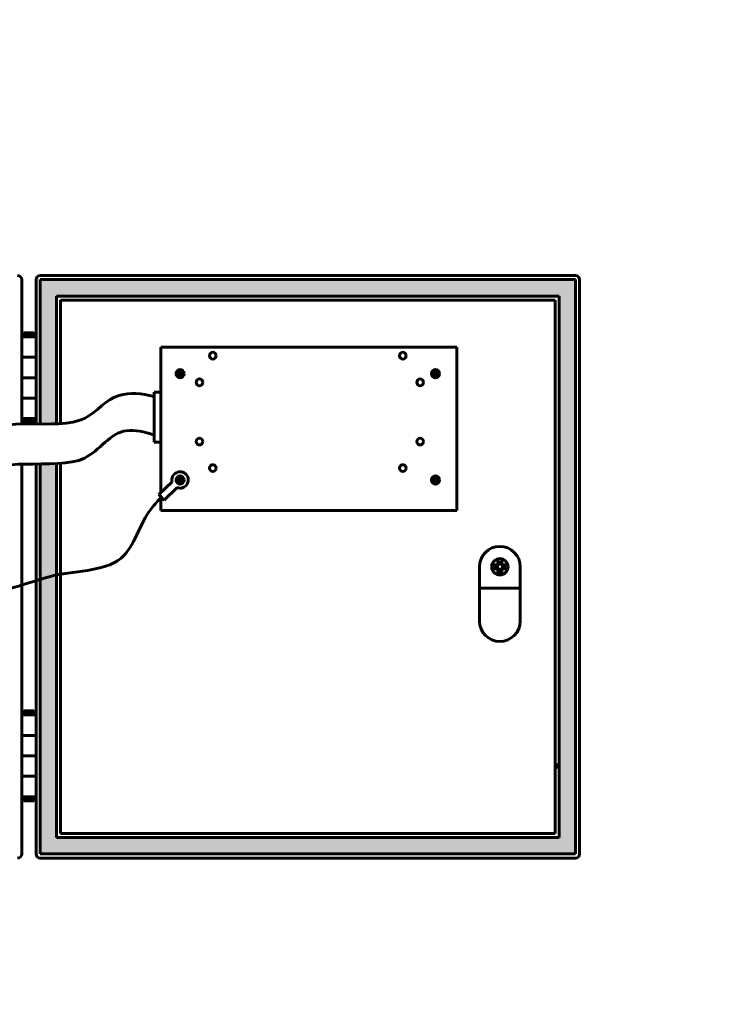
# Model space of a CAD drawing. Header units: millimetres. Extents: x 0 to 420, y 0 to 297.
# Tile 26 of 26: x 333 to 420, y 177 to 297. Entities that reach past the tile are written whole.
import ezdxf

# ---------------------------------------------------------------- set-up
doc = ezdxf.new("R2010")
doc.units = ezdxf.units.MM
doc.linetypes.add('K5LT_BASIC', pattern=[0])
for name, color, linetype, true_color in [('CONTOUR', 1, 'Continuous', 0xff0000), ('FOR', 7, 'Continuous', 0xffffff), ('G', 3, 'Continuous', 0x00ff00), ('WELDING', 7, 'Continuous', 0xffffff)]:
    doc.layers.add(name, color=color, linetype=linetype, true_color=true_color)

msp = doc.modelspace()

# ---------------------------------------------------------------- hatches: boundary and pattern name
at = {"layer": 'FOR', "true_color": 0xc0c0c0}
msp.add_hatch(color=9, dxfattribs=at).paths.add_polyline_path([(335.554, 265.2), (335.554, 247.543), (337.554, 247.562), (337.554, 263.2), (399.054, 263.2), (399.054, 196.95), (337.554, 196.95), (337.554, 242.701), (335.554, 242.654), (335.554, 194.95), (401.054, 194.95), (401.054, 265.2)])

# ---------------------------------------------------------------- linework, layer by layer
at = {"layer": 'CONTOUR', "color": 5, "linetype": 'K5LT_BASIC', "true_color": 0x0000ff, "const_width": 0.6}
for points in [[(391.679, 229.95), (391.304, 229.95), (391.304, 230.2), (391.679, 230.2)], [(391.679, 230.2), (391.679, 230.575), (391.929, 230.575), (391.929, 230.2)], [(391.929, 229.95), (391.929, 229.575), (391.679, 229.575), (391.679, 229.95)], [(391.929, 230.2), (392.304, 230.2), (392.304, 229.95), (391.929, 229.95)]]:
    msp.add_lwpolyline(points, dxfattribs=at)
at = {"layer": 'G', "color": 5, "linetype": 'K5LT_BASIC', "lineweight": 60, "true_color": 0x0000ff}
for p, q in [((333.304, 265.2), (333.304, 255.7)), ((335.054, 257.45), (335.054, 265.2)), ((335.554, 265.7), (401.054, 265.7)), ((335.554, 247.543), (335.554, 265.2)), ((335.554, 265.2), (401.054, 265.2)), ((401.054, 265.2), (401.054, 194.95)), ((401.554, 265.2), (401.554, 194.95)), ((337.554, 263.2), (337.554, 247.562)), ((399.054, 263.2), (337.554, 263.2)), ((398.554, 262.7), (338.054, 262.7)), ((338.054, 262.7), (338.054, 247.587)), ((398.554, 197.45), (398.554, 262.7)), ((399.054, 196.95), (399.054, 263.2)), ((333.304, 258.2), (335.054, 258.2)), ((333.329, 258.45), (333.579, 258.7)), ((333.329, 258.45), (333.329, 258.2)), ((334.179, 258.45), (333.329, 258.45)), ((334.179, 258.7), (333.579, 258.7)), ((334.779, 258.7), (334.179, 258.7)), ((335.029, 258.45), (334.179, 258.45)), ((335.029, 258.45), (334.779, 258.7)), ((335.029, 258.45), (335.029, 258.2)), ((335.054, 255.7), (335.054, 258.2)), ((350.304, 256.95), (386.554, 256.95)), ((350.304, 239.112), (350.304, 256.95)), ((386.554, 256.95), (386.554, 236.95)), ((333.304, 255.7), (333.304, 253.2)), ((335.054, 255.7), (333.304, 255.7)), ((335.054, 253.2), (335.054, 255.7)), ((335.054, 253.2), (333.304, 253.2)), ((333.304, 253.2), (333.304, 250.7)), ((335.054, 250.7), (335.054, 253.2)), ((352.355, 253.681), (352.567, 253.694)), ((352.405, 253.527), (352.584, 253.64)), ((352.506, 253.975), (352.619, 253.795)), ((352.567, 253.694), (352.602, 253.705)), ((352.584, 253.64), (352.567, 253.694)), ((352.619, 253.651), (352.584, 253.64)), ((352.602, 253.705), (352.631, 253.725)), ((352.619, 253.795), (352.673, 253.813)), ((352.63, 253.76), (352.619, 253.795)), ((352.654, 253.652), (352.619, 253.651)), ((352.631, 253.725), (352.63, 253.76)), ((352.674, 253.623), (352.654, 253.652)), ((352.66, 254.024), (352.673, 253.813)), ((352.673, 253.813), (352.684, 253.778)), ((352.686, 253.588), (352.674, 253.623)), ((352.684, 253.778), (352.704, 253.748)), ((352.739, 253.605), (352.686, 253.588)), ((352.698, 253.376), (352.686, 253.588)), ((352.704, 253.748), (352.739, 253.749)), ((352.757, 253.696), (352.727, 253.676)), ((352.727, 253.676), (352.728, 253.64)), ((352.728, 253.64), (352.739, 253.605)), ((352.739, 253.749), (352.774, 253.76)), ((352.853, 253.426), (352.739, 253.605)), ((352.791, 253.707), (352.757, 253.696)), ((352.954, 253.874), (352.774, 253.76)), ((352.774, 253.76), (352.791, 253.707)), ((353.003, 253.719), (352.791, 253.707)), ((383.605, 253.681), (383.817, 253.694)), ((383.655, 253.527), (383.834, 253.64)), ((383.756, 253.975), (383.869, 253.795)), ((383.817, 253.694), (383.852, 253.705)), ((383.834, 253.64), (383.817, 253.694)), ((383.869, 253.651), (383.834, 253.64)), ((383.852, 253.705), (383.881, 253.725)), ((383.869, 253.795), (383.923, 253.813)), ((383.88, 253.76), (383.869, 253.795)), ((383.904, 253.652), (383.869, 253.651)), ((383.881, 253.725), (383.88, 253.76)), ((383.924, 253.623), (383.904, 253.652)), ((383.91, 254.024), (383.923, 253.813)), ((383.923, 253.813), (383.934, 253.778)), ((383.936, 253.588), (383.924, 253.623)), ((383.934, 253.778), (383.954, 253.748)), ((383.989, 253.605), (383.936, 253.588)), ((383.948, 253.376), (383.936, 253.588)), ((383.954, 253.748), (383.989, 253.749)), ((384.007, 253.696), (383.977, 253.676)), ((383.977, 253.676), (383.978, 253.64)), ((383.978, 253.64), (383.989, 253.605)), ((383.989, 253.749), (384.024, 253.76)), ((384.103, 253.426), (383.989, 253.605)), ((384.041, 253.707), (384.007, 253.696)), ((384.204, 253.874), (384.024, 253.76)), ((384.024, 253.76), (384.041, 253.707)), ((384.253, 253.719), (384.041, 253.707)), ((333.304, 250.7), (333.304, 248.2)), ((335.054, 250.7), (333.304, 250.7)), ((335.054, 247.548), (335.054, 250.7)), ((349.496, 251.454), (349.496, 245.329)), ((349.496, 251.454), (350.304, 251.454)), ((333.304, 248.95), (333.304, 247.542)), ((335.054, 248.2), (333.304, 248.2)), ((333.329, 248.2), (333.329, 247.95)), ((335.029, 248.2), (335.029, 247.95)), ((333.579, 247.7), (333.329, 247.95)), ((334.179, 247.95), (333.329, 247.95)), ((334.179, 247.7), (333.579, 247.7)), ((335.029, 247.95), (334.179, 247.95)), ((334.779, 247.7), (334.179, 247.7)), ((334.779, 247.7), (335.029, 247.95)), ((349.496, 245.329), (350.304, 245.329)), ((333.304, 242.629), (333.304, 209.45)), ((335.054, 211.2), (335.054, 242.652)), ((335.554, 194.95), (335.554, 242.654)), ((337.554, 242.701), (337.554, 196.95)), ((338.054, 242.732), (338.054, 197.45)), ((352.506, 240.975), (352.619, 240.795)), ((352.66, 241.024), (352.673, 240.813)), ((383.756, 240.975), (383.869, 240.795)), ((383.91, 241.024), (383.923, 240.813)), ((351.707, 240.467), (350.099, 238.914)), ((350.744, 238.246), (352.318, 239.768)), ((352.355, 240.681), (352.567, 240.694)), ((352.405, 240.527), (352.584, 240.64)), ((352.567, 240.694), (352.602, 240.705)), ((352.584, 240.64), (352.567, 240.694)), ((352.619, 240.651), (352.584, 240.64)), ((352.602, 240.705), (352.631, 240.725)), ((352.619, 240.795), (352.673, 240.813)), ((352.63, 240.76), (352.619, 240.795)), ((352.654, 240.652), (352.619, 240.651)), ((352.631, 240.725), (352.63, 240.76)), ((352.674, 240.623), (352.654, 240.652)), ((352.673, 240.813), (352.684, 240.778)), ((352.686, 240.588), (352.674, 240.623)), ((352.684, 240.778), (352.704, 240.748)), ((352.739, 240.605), (352.686, 240.588)), ((352.698, 240.376), (352.686, 240.588)), ((352.704, 240.748), (352.739, 240.749)), ((352.757, 240.696), (352.727, 240.676)), ((352.727, 240.676), (352.728, 240.64)), ((352.728, 240.64), (352.739, 240.605)), ((352.739, 240.749), (352.774, 240.76)), ((352.853, 240.426), (352.739, 240.605)), ((352.791, 240.707), (352.757, 240.696)), ((352.954, 240.874), (352.774, 240.76)), ((352.774, 240.76), (352.791, 240.707)), ((353.003, 240.719), (352.791, 240.707)), ((383.605, 240.681), (383.817, 240.694)), ((383.655, 240.527), (383.834, 240.64)), ((383.817, 240.694), (383.852, 240.705)), ((383.834, 240.64), (383.817, 240.694)), ((383.869, 240.651), (383.834, 240.64)), ((383.852, 240.705), (383.881, 240.725)), ((383.869, 240.795), (383.923, 240.813)), ((383.88, 240.76), (383.869, 240.795)), ((383.904, 240.652), (383.869, 240.651)), ((383.881, 240.725), (383.88, 240.76)), ((383.924, 240.623), (383.904, 240.652)), ((383.923, 240.813), (383.934, 240.778)), ((383.936, 240.588), (383.924, 240.623)), ((383.934, 240.778), (383.954, 240.748)), ((383.989, 240.605), (383.936, 240.588)), ((383.948, 240.376), (383.936, 240.588)), ((383.954, 240.748), (383.989, 240.749)), ((384.007, 240.696), (383.977, 240.676)), ((383.977, 240.676), (383.978, 240.64)), ((383.978, 240.64), (383.989, 240.605)), ((383.989, 240.749), (384.024, 240.76)), ((384.103, 240.426), (383.989, 240.605)), ((384.041, 240.707), (384.007, 240.696)), ((384.204, 240.874), (384.024, 240.76)), ((384.024, 240.76), (384.041, 240.707)), ((384.253, 240.719), (384.041, 240.707)), ((350.099, 238.914), (350.744, 238.246)), ((350.304, 236.95), (350.304, 238.701)), ((386.554, 236.95), (350.304, 236.95)), ((389.304, 230.075), (389.304, 223.447)), ((394.304, 230.075), (394.304, 223.447)), ((389.304, 227.471), (394.304, 227.471)), ((333.329, 212.2), (333.579, 212.45)), ((333.329, 212.2), (333.329, 211.95)), ((334.179, 212.2), (333.329, 212.2)), ((334.179, 212.45), (333.579, 212.45)), ((334.779, 212.45), (334.179, 212.45)), ((335.029, 212.2), (334.179, 212.2)), ((335.029, 212.2), (334.779, 212.45)), ((335.029, 212.2), (335.029, 211.95)), ((333.304, 211.95), (335.054, 211.95)), ((335.054, 209.45), (335.054, 211.95)), ((333.304, 209.45), (333.304, 206.95)), ((335.054, 209.45), (333.304, 209.45)), ((335.054, 206.95), (335.054, 209.45)), ((335.054, 206.95), (333.304, 206.95)), ((333.304, 206.95), (333.304, 204.45)), ((335.054, 204.45), (335.054, 206.95)), ((333.304, 204.45), (333.304, 201.95)), ((335.054, 204.45), (333.304, 204.45)), ((335.054, 194.95), (335.054, 204.45)), ((333.304, 202.7), (333.304, 194.95)), ((335.054, 201.95), (333.304, 201.95)), ((333.329, 201.95), (333.329, 201.7)), ((333.579, 201.45), (333.329, 201.7)), ((334.179, 201.7), (333.329, 201.7)), ((334.179, 201.45), (333.579, 201.45)), ((335.029, 201.7), (334.179, 201.7)), ((334.779, 201.45), (334.179, 201.45)), ((334.779, 201.45), (335.029, 201.7)), ((335.029, 201.95), (335.029, 201.7)), ((337.554, 196.95), (399.054, 196.95)), ((338.054, 197.45), (398.554, 197.45)), ((401.054, 194.95), (335.554, 194.95)), ((401.054, 194.45), (335.554, 194.45))]:
    msp.add_line(p, q, dxfattribs=at)
for centre, radius in [((356.679, 255.9), 0.412), ((379.929, 255.9), 0.412), ((352.679, 253.7), 0.499), ((383.929, 253.7), 0.499), ((355.054, 252.638), 0.412), ((382.054, 252.638), 0.412), ((355.054, 245.388), 0.412), ((382.054, 245.388), 0.412), ((356.679, 242.15), 0.412), ((379.929, 242.15), 0.412), ((352.679, 240.7), 0.499), ((383.929, 240.7), 0.499), ((391.804, 230.075), 1)]:
    msp.add_circle(centre, radius, dxfattribs=at)
for centre, radius, start, end in [((332.804, 265.2), 0.5, 0, 90), ((335.554, 265.2), 0.5, 90, 180), ((401.054, 265.2), 0.5, 0, 90), ((354.023, 251.671), 2.585, 125.37878, 127.76883), ((352.589, 256.133), 2.586, 267.87307, 270.26225), ((355.112, 253.791), 2.586, 177.87307, 180.26225), ((354.708, 255.044), 2.585, 215.37878, 217.76883), ((350.65, 252.357), 2.585, 35.37878, 37.76883), ((352.77, 251.267), 2.586, 87.87307, 90.26225), ((350.246, 253.61), 2.586, 357.87307, 0.26225), ((351.335, 255.73), 2.585, 305.37878, 307.76883), ((385.273, 251.671), 2.585, 125.37878, 127.76883), ((383.839, 256.133), 2.586, 267.87307, 270.26225), ((386.362, 253.791), 2.586, 177.87307, 180.26225), ((385.958, 255.044), 2.585, 215.37878, 217.76883), ((381.9, 252.357), 2.585, 35.37878, 37.76883), ((384.02, 251.267), 2.586, 87.87307, 90.26225), ((381.496, 253.61), 2.586, 357.87307, 0.26225), ((382.585, 255.73), 2.585, 305.37878, 307.76883), ((352.679, 240.7), 1, 248.83236, 193.48837), ((355.112, 240.791), 2.586, 177.87307, 180.26225), ((350.65, 239.357), 2.585, 35.37878, 37.76883), ((386.362, 240.791), 2.586, 177.87307, 180.26225), ((381.9, 239.357), 2.585, 35.37878, 37.76883), ((354.023, 238.671), 2.585, 125.37878, 127.76883), ((352.589, 243.133), 2.586, 267.87307, 270.26225), ((354.708, 242.044), 2.585, 215.37878, 217.76883), ((352.77, 238.267), 2.586, 87.87307, 90.26225), ((350.246, 240.61), 2.586, 357.87307, 0.26225), ((351.335, 242.73), 2.585, 305.37878, 307.76883), ((385.273, 238.671), 2.585, 125.37878, 127.76883), ((383.839, 243.133), 2.586, 267.87307, 270.26225), ((385.958, 242.044), 2.585, 215.37878, 217.76883), ((384.02, 238.267), 2.586, 87.87307, 90.26225), ((381.496, 240.61), 2.586, 357.87307, 0.26225), ((382.585, 242.73), 2.585, 305.37878, 307.76883), ((391.804, 230.075), 2.5, 0, 180), ((391.804, 223.447), 2.5, 180, 0), ((399.054, 205.7), 0.25, 90, 270), ((332.804, 194.95), 0.5, 270, 0), ((335.554, 194.95), 0.5, 180, 270), ((401.054, 194.95), 0.5, 270, 0)]:
    msp.add_arc(centre, radius, start, end, dxfattribs=at)
for centre, major_axis, ratio, start_param, end_param in [((352.683, 253.689), (-0.655, -0.211), 0.1525968, -1.2394244, -1.0962411), ((352.713, 253.711), (0.21, -0.654), 0.5132385, 4.5939332, 4.8308447), ((352.675, 253.712), (0.655, 0.211), 0.1525968, 4.2378338, 4.3810171), ((352.69, 253.666), (-0.654, -0.21), 0.5132385, 4.712389, 4.8308447), ((352.691, 253.704), (0.211, -0.655), 0.1525968, 4.2378338, 4.3810171), ((352.69, 253.666), (-0.654, -0.21), 0.5132385, 4.5939332, 4.712389), ((352.667, 253.697), (-0.211, 0.655), 0.1525968, -1.2394244, -1.0962411), ((352.691, 253.704), (0.211, -0.655), 0.1525968, -1.2394244, -1.0962411), ((352.668, 253.734), (0.654, 0.21), 0.5132385, 4.5939332, 4.8308447), ((352.667, 253.697), (-0.211, 0.655), 0.1525968, 4.2378338, 4.3810171), ((352.683, 253.689), (-0.655, -0.211), 0.1525968, 4.2378338, 4.3810171), ((352.675, 253.712), (0.655, 0.211), 0.1525968, -1.2394244, -1.0962411), ((352.645, 253.689), (-0.21, 0.654), 0.5132385, 4.5939332, 4.8308447), ((383.933, 253.689), (-0.655, -0.211), 0.1525968, -1.2394244, -1.0962411), ((383.963, 253.711), (0.21, -0.654), 0.5132385, 4.5939332, 4.8308447), ((383.925, 253.712), (0.655, 0.211), 0.1525968, 4.2378338, 4.3810171), ((383.94, 253.666), (-0.654, -0.21), 0.5132385, 4.712389, 4.8308447), ((383.941, 253.704), (0.211, -0.655), 0.1525968, 4.2378338, 4.3810171), ((383.94, 253.666), (-0.654, -0.21), 0.5132385, 4.5939332, 4.712389), ((383.917, 253.697), (-0.211, 0.655), 0.1525968, -1.2394244, -1.0962411), ((383.941, 253.704), (0.211, -0.655), 0.1525968, -1.2394244, -1.0962411), ((383.918, 253.734), (0.654, 0.21), 0.5132385, 4.5939332, 4.8308447), ((383.917, 253.697), (-0.211, 0.655), 0.1525968, 4.2378338, 4.3810171), ((383.933, 253.689), (-0.655, -0.211), 0.1525968, 4.2378338, 4.3810171), ((383.925, 253.712), (0.655, 0.211), 0.1525968, -1.2394244, -1.0962411), ((383.895, 253.689), (-0.21, 0.654), 0.5132385, 4.5939332, 4.8308447), ((352.69, 240.666), (-0.654, -0.21), 0.5132385, 4.712389, 4.8308447), ((352.691, 240.704), (0.211, -0.655), 0.1525968, 4.2378338, 4.3810171), ((352.69, 240.666), (-0.654, -0.21), 0.5132385, 4.5939332, 4.712389), ((352.667, 240.697), (-0.211, 0.655), 0.1525968, -1.2394244, -1.0962411), ((383.94, 240.666), (-0.654, -0.21), 0.5132385, 4.712389, 4.8308447), ((383.941, 240.704), (0.211, -0.655), 0.1525968, 4.2378338, 4.3810171), ((383.94, 240.666), (-0.654, -0.21), 0.5132385, 4.5939332, 4.712389), ((383.917, 240.697), (-0.211, 0.655), 0.1525968, -1.2394244, -1.0962411), ((352.683, 240.689), (-0.655, -0.211), 0.1525968, -1.2394244, -1.0962411), ((352.713, 240.711), (0.21, -0.654), 0.5132385, 4.5939332, 4.8308447), ((352.675, 240.712), (0.655, 0.211), 0.1525968, 4.2378338, 4.3810171), ((352.691, 240.704), (0.211, -0.655), 0.1525968, -1.2394244, -1.0962411), ((352.668, 240.734), (0.654, 0.21), 0.5132385, 4.5939332, 4.8308447), ((352.667, 240.697), (-0.211, 0.655), 0.1525968, 4.2378338, 4.3810171), ((352.683, 240.689), (-0.655, -0.211), 0.1525968, 4.2378338, 4.3810171), ((352.675, 240.712), (0.655, 0.211), 0.1525968, -1.2394244, -1.0962411), ((352.645, 240.689), (-0.21, 0.654), 0.5132385, 4.5939332, 4.8308447), ((383.933, 240.689), (-0.655, -0.211), 0.1525968, -1.2394244, -1.0962411), ((383.963, 240.711), (0.21, -0.654), 0.5132385, 4.5939332, 4.8308447), ((383.925, 240.712), (0.655, 0.211), 0.1525968, 4.2378338, 4.3810171), ((383.941, 240.704), (0.211, -0.655), 0.1525968, -1.2394244, -1.0962411), ((383.918, 240.734), (0.654, 0.21), 0.5132385, 4.5939332, 4.8308447), ((383.917, 240.697), (-0.211, 0.655), 0.1525968, 4.2378338, 4.3810171), ((383.933, 240.689), (-0.655, -0.211), 0.1525968, 4.2378338, 4.3810171), ((383.925, 240.712), (0.655, 0.211), 0.1525968, -1.2394244, -1.0962411), ((383.895, 240.689), (-0.21, 0.654), 0.5132385, 4.5939332, 4.8308447)]:
    msp.add_ellipse(centre, major_axis=major_axis, ratio=ratio, start_param=start_param, end_param=end_param, dxfattribs=at)
at = {"layer": 'WELDING', "color": 5, "linetype": 'K5LT_BASIC', "lineweight": 60, "true_color": 0x0000ff}
for points, knots in [([(349.496, 250.893), (347.971, 251.328), (346.546, 251.375), (345.221, 251.034), (343.664, 250.633), (342.461, 248.975), (340.966, 248.222), (337.664, 246.561), (329.954, 248.861), (329.938, 245.937)], [0, 0, 0, 0, 1, 1, 1, 2, 2, 2, 3, 3, 3, 3]), ([(349.496, 246.158), (348.306, 246.652), (347.172, 246.84), (346.094, 246.724), (344.222, 246.523), (342.782, 244.26), (340.98, 243.366), (337.618, 241.698), (328.788, 243.98), (329.878, 240.718), (329.979, 240.416), (330.123, 240.103), (330.304, 239.751)], [0, 0, 0, 0, 1, 1, 1, 2, 2, 2, 3, 3, 3, 4, 4, 4, 4]), ([(349.496, 246.158), (348.306, 246.652), (347.172, 246.84), (346.094, 246.724), (344.222, 246.523), (342.782, 244.26), (340.98, 243.366), (337.618, 241.698), (328.788, 243.98), (329.878, 240.718), (329.979, 240.416), (330.123, 240.103), (330.304, 239.751)], [0, 0, 0, 0, 1, 1, 1, 2, 2, 2, 3, 3, 3, 4, 4, 4, 4]), ([(349.496, 246.158), (348.306, 246.652), (347.172, 246.84), (346.094, 246.724), (344.222, 246.523), (342.782, 244.26), (340.98, 243.366), (337.618, 241.698), (328.788, 243.98), (329.878, 240.718), (329.979, 240.416), (330.123, 240.103), (330.304, 239.751)], [0, 0, 0, 0, 1, 1, 1, 2, 2, 2, 3, 3, 3, 4, 4, 4, 4]), ([(350.399, 238.604), (349.948, 238.173), (349.563, 237.676), (349.171, 237.192), (347.683, 235.357), (347.158, 232.529), (345.456, 231.135), (343.281, 229.353), (339.571, 229.692), (336.661, 228.855), (334.989, 228.374), (333.332, 227.841), (331.667, 227.335), (329.64, 226.719), (327.624, 226.062), (325.586, 225.489), (320.856, 224.159), (315.809, 221.033), (311.212, 222.187), (309.684, 222.57), (308.177, 223.202), (306.692, 224.084)], [0, 0, 0, 0, 1, 1, 1, 2, 2, 2, 3, 3, 3, 4, 4, 4, 5, 5, 5, 6, 6, 6, 7, 7, 7, 7])]:
    msp.add_open_spline(points, degree=3, knots=knots, dxfattribs=at)
msp.add_open_spline([(350.318, 245.772), (350.314, 245.775), (350.309, 245.777), (350.304, 245.78)], degree=3, dxfattribs=at)

doc.saveas('drawing.dxf')
